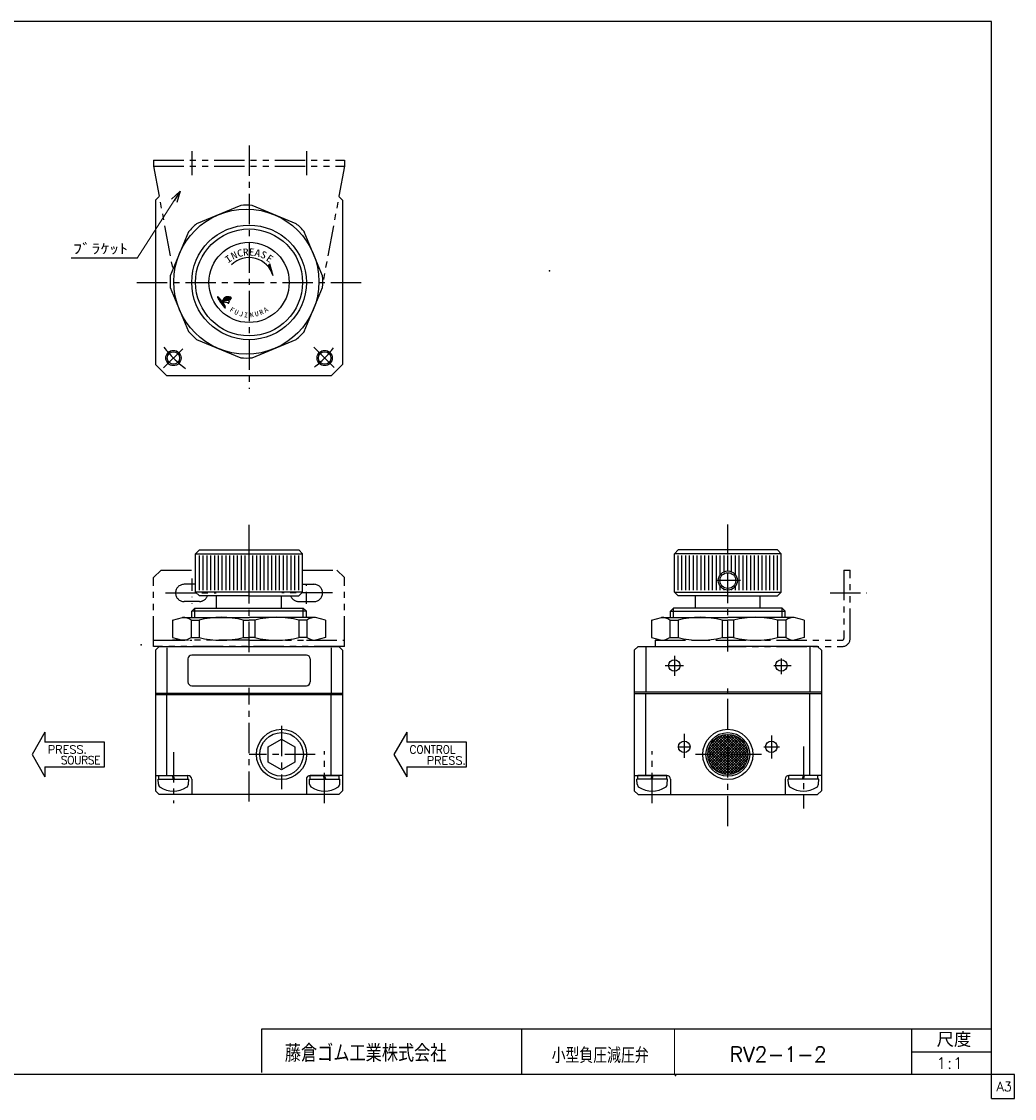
# Model space of a CAD drawing. Header units: millimetres. Extents: x -190 to 204, y -140 to 142.
# Tile 2 of 2: x -56 to 204, y -140 to 142. Entities that reach past the tile are written whole.
import ezdxf
from ezdxf.enums import TextEntityAlignment as Align

# ---------------------------------------------------------------- set-up
doc = ezdxf.new("R2010")
doc.units = ezdxf.units.MM
doc.header["$LTSCALE"] = 0.25
doc.header["$PDSIZE"] = 1
for name, pattern in [('CENTER', [50.8, 31.75, -6.35, 6.35, -6.35]), ('DIVIDE', [31.75, 12.7, -6.35, 0, -6.35, 0, -6.35]), ('PHANTOM', [63.5, 31.75, -6.35, 6.35, -6.35, 6.35, -6.35])]:
    doc.linetypes.add(name, pattern=pattern)
doc.layers.add('Layer0014', color=7, linetype='Continuous')
doc.layers.add('ZUWAKU', color=7, linetype='Continuous')
doc.styles.add('FdaStyle0', font='txt.shx', dxfattribs={"width": 0.8, "bigfont": 'bigfont'})
doc.styles.add('FdaStyle1', font='ＭＳ ゴシック', dxfattribs={"width": 0.616})

# ---------------------------------------------------------------- blocks, each defined once
blk = doc.blocks.new('_OPEN30')
at = {"color": 0, "linetype": 'ByBlock', "lineweight": -2}
for p, q in [((-1, 0.267949), (0, 0)), ((0, 0), (-1, -0.267949)), ((0, 0), (-1, 0))]:
    blk.add_line(p, q, dxfattribs=at)
blk = doc.blocks.new('DC_GROUP_RV2-1-2_1')
at = {"color": 4, "linetype": 'Continuous', "lineweight": 25}
for p, q in [((-19.96, -55.92), (-12.36, -55.92)), ((-19.96, -56.92), (-19.96, -55.92)), ((-16.16, -56.92), (-16.43, -55.92)), ((-15.9, -56.92), (-16.16, -55.92)), ((-12.36, -56.92), (-12.36, -55.92)), ((-20.16, -56.92), (-12.16, -56.92)), ((-20.09, -58.22), (-20.16, -56.92)), ((-19.96, -56.92), (-12.36, -56.92)), ((-12.23, -58.22), (-12.16, -56.92))]:
    blk.add_line(p, q, dxfattribs=at)
for centre, radius, start, end in [((-19.1, -58.17), 1, 183, 237.7734), ((-16.16, -53.52), 6.5, 237.7734, 302.2266), ((-13.23, -58.17), 1, 302.2266, 357)]:
    blk.add_arc(centre, radius, start, end, dxfattribs=at)
blk = doc.blocks.new('DC_GROUP_RV2-1-2_2')
at = {"color": 4, "linetype": 'Continuous', "lineweight": 25}
for p, q in [((19.63, -55.92), (27.23, -55.92)), ((19.63, -56.92), (19.63, -55.92)), ((23.43, -56.92), (23.17, -55.92)), ((23.7, -56.92), (23.43, -55.92)), ((27.23, -56.92), (27.23, -55.92)), ((19.43, -56.92), (27.43, -56.92)), ((19.5, -58.22), (19.43, -56.92)), ((19.63, -56.92), (27.23, -56.92)), ((27.37, -58.22), (27.43, -56.92))]:
    blk.add_line(p, q, dxfattribs=at)
for centre, radius, start, end in [((20.5, -58.17), 1, 183, 237.7734), ((23.43, -53.52), 6.5, 237.7734, 302.2266), ((26.37, -58.17), 1, 302.2266, 357)]:
    blk.add_arc(centre, radius, start, end, dxfattribs=at)
blk = doc.blocks.new('DC_GROUP_RV2-1-2_3')
at = {"color": 4, "linetype": 'Continuous', "lineweight": 25}
for radius in [2, 1.62]:
    blk.add_circle((-16.16, 53.39), radius, dxfattribs=at)
blk = doc.blocks.new('DC_GROUP_RV2-1-2_4')
at = {"color": 4, "linetype": 'Continuous', "lineweight": 25}
for radius in [2, 1.62]:
    blk.add_circle((23.43, 53.39), radius, dxfattribs=at)
blk = doc.blocks.new('DC_GROUP_RV2-1-2_8')
at = {"color": 4, "linetype": 'Continuous', "lineweight": 25}
for p, q in [((152.57, -55.92), (144.97, -55.92)), ((144.97, -56.92), (144.97, -55.92)), ((148.5, -56.92), (148.77, -55.92)), ((148.77, -56.92), (149.04, -55.92)), ((152.57, -56.92), (152.57, -55.92)), ((152.77, -56.92), (144.77, -56.92)), ((144.84, -58.22), (144.77, -56.92)), ((152.57, -56.92), (144.97, -56.92)), ((152.7, -58.22), (152.77, -56.92))]:
    blk.add_line(p, q, dxfattribs=at)
for centre, radius, start, end in [((145.84, -58.17), 1, 183, 237.7734), ((148.77, -53.52), 6.5, 237.7734, 302.2266), ((151.7, -58.17), 1, 302.2266, 357)]:
    blk.add_arc(centre, radius, start, end, dxfattribs=at)
blk = doc.blocks.new('DC_GROUP_RV2-1-2_9')
at = {"color": 4, "linetype": 'Continuous', "lineweight": 25}
for p, q in [((112.97, -55.92), (105.37, -55.92)), ((105.37, -56.92), (105.37, -55.92)), ((108.9, -56.92), (109.17, -55.92)), ((109.17, -56.92), (109.44, -55.92)), ((112.97, -56.92), (112.97, -55.92)), ((113.17, -56.92), (105.17, -56.92)), ((105.24, -58.22), (105.17, -56.92)), ((112.97, -56.92), (105.37, -56.92)), ((113.1, -58.22), (113.17, -56.92))]:
    blk.add_line(p, q, dxfattribs=at)
for centre, radius, start, end in [((106.24, -58.17), 1, 183, 237.7734), ((109.17, -53.52), 6.5, 237.7734, 302.2266), ((112.1, -58.17), 1, 302.2266, 357)]:
    blk.add_arc(centre, radius, start, end, dxfattribs=at)
blk = doc.blocks.new('DC_GROUP_RV2-1-2_10')
at = {"color": 4, "linetype": 'Continuous', "lineweight": 25}
for p, q in [((123.73, -50.71), (129.26, -45.18)), ((123.74, -49.99), (128.55, -45.19)), ((123.8, -51.34), (129.9, -45.25)), ((123.88, -49.15), (127.7, -45.32)), ((123.94, -51.91), (130.47, -45.39)), ((124.12, -52.44), (130.99, -45.57)), ((124.3, -48.01), (126.57, -45.75)), ((124.35, -52.92), (131.47, -45.8)), ((124.35, -47.92), (131.47, -55.04)), ((124.62, -53.36), (131.91, -46.07)), ((124.62, -47.48), (131.91, -54.77)), ((124.92, -53.76), (132.31, -46.37)), ((124.92, -47.08), (132.31, -54.47)), ((125.26, -54.13), (132.68, -46.71)), ((125.26, -46.71), (132.68, -54.13)), ((125.63, -46.37), (133.02, -53.76)), ((125.63, -54.47), (133.02, -47.08)), ((126.03, -46.07), (133.32, -53.36)), ((126.03, -54.77), (133.32, -47.48)), ((126.47, -45.8), (133.59, -52.92)), ((126.47, -55.04), (133.59, -47.92)), ((126.95, -45.57), (133.82, -52.44)), ((127.47, -45.39), (134, -51.91)), ((128.05, -45.25), (134.14, -51.34)), ((128.68, -45.18), (134.21, -50.71)), ((129.4, -45.19), (134.2, -49.99)), ((130.24, -45.32), (134.07, -49.15)), ((131.37, -45.75), (133.64, -48.01)), ((123.73, -50.13), (129.26, -55.66)), ((123.8, -49.49), (129.9, -55.59)), ((123.94, -48.92), (130.47, -55.45)), ((124.12, -48.4), (130.99, -55.26)), ((126.95, -55.26), (133.82, -48.4)), ((127.47, -55.45), (134, -48.92)), ((128.05, -55.59), (134.14, -49.49)), ((128.68, -55.66), (134.21, -50.13)), ((123.74, -50.84), (128.55, -55.65)), ((123.88, -51.69), (127.7, -55.51)), ((124.3, -52.82), (126.57, -55.09)), ((129.4, -55.65), (134.2, -50.84)), ((130.24, -55.51), (134.07, -51.69)), ((131.37, -55.09), (133.64, -52.82))]:
    blk.add_line(p, q, dxfattribs=at)
blk = doc.blocks.new('DC_GROUP_RV2-1-2_12')
at = {"color": 4, "linetype": 'Continuous', "lineweight": 25}
for radius in [2.5, 2.06]:
    blk.add_circle((128.97, -4.88), radius, dxfattribs=at)
blk = doc.blocks.new('DC_GROUP_RV2-1-2_14')
at = {"color": 4, "linetype": 'Continuous', "lineweight": 25}
blk.add_line((-1.41, 69.34), (-1.5, 69.36), dxfattribs=at)
for centre, radius, start, end in [((-1.17, 67.64), 2.25, 154.1596, 156.5211), ((1, 66.5), 4.7, 151.9983, 153.0993), ((-0.41, 67.33), 3.06, 151.7036, 153.3939), ((-1.93, 68.11), 1.35, 146.3137, 150.2603), ((0.67, 66.47), 4.43, 145.7977, 147.2876), ((-2.64, 68.72), 0.428, 137.9478, 145.4483), ((1.46, 65.35), 5.74, 139.6104, 140.4429), ((-2.25, 68.5), 0.863, 133.8815, 139.3431), ((-2.45, 68.71), 0.579, 126.6419, 133.6018), ((-9.18, 78.03), 10.92, 305.802, 306.198), ((-2.06, 68.36), 1.09, 123.5906, 128.4094), ((-2.27, 68.63), 0.747, 113.6113, 121.5603), ((-2.03, 68.14), 1.29, 109.8131, 114.4884), ((-2.06, 68.17), 1.26, 105.6944, 109.3068), ((-2.26, 68.92), 0.485, 101.7235, 106.5255), ((-2.02, 67.89), 1.54, 99.1241, 102.6775), ((-2.06, 68.06), 1.36, 93.8559, 98.561), ((-2.06, 68.08), 1.35, 90.2765, 94.1452), ((-2.07, 67.67), 1.75, 87.3084, 89.7512), ((-2.35, 59.79), 9.64, 87.3301, 87.8618), ((-1.95, 68.26), 1.16, 84.1175, 87.6106), ((-2.37, 64.81), 4.64, 82.4113, 83.3245), ((-2.49, 63.2), 6.25, 82.4618, 83.2741), ((-1.87, 67.95), 1.46, 78.7109, 82.0424), ((-2.76, 63.57), 5.93, 77.6612, 78.5158), ((-2.27, 65.27), 4.16, 76.5305, 78.1041), ((-3.08, 61.93), 7.61, 75.3044, 76.4448), ((-2.44, 64.39), 5.06, 74.0939, 75.2655)]:
    blk.add_arc(centre, radius, start, end, dxfattribs=at)
blk = doc.blocks.new('DC_GROUP_RV2-1-2_15')
at = {"color": 4, "linetype": 'Continuous', "lineweight": 25}
blk.add_line((-3.29, 68.41), (-3.39, 68.22), dxfattribs=at)
for centre, radius, start, end in [((2.08, 65.55), 6.08, 155.7385, 157.3306), ((4.06, 64.57), 8.29, 153.8872, 155.2023), ((17.73, 58.2), 23.37, 153.7299, 154.0739)]:
    blk.add_arc(centre, radius, start, end, dxfattribs=at)
blk = doc.blocks.new('DC_GROUP_RV2-1-2_16')
at = {"color": 4, "linetype": 'Continuous', "lineweight": 25}
for centre, radius, start, end in [((3.45, 64.24), 7.73, 150.2166, 151.9818), ((-0.94, 66.78), 2.66, 143.5786, 150.7996), ((-1.37, 67.04), 2.15, 134.1532, 142.386), ((-2.55, 68.28), 0.451, 115.6669, 136.3331), ((-2.15, 67.61), 1.23, 106.453, 118.6432), ((-2.29, 67.87), 0.935, 87.9667, 103.3335), ((-2.24, 67.09), 1.71, 82.9246, 90.3904), ((-2.68, 63.98), 4.86, 78.9614, 82.3102), ((-2.38, 65.32), 3.48, 76.1085, 79.5651), ((-3.65, 60.45), 8.51, 74.2397, 75.6821)]:
    blk.add_arc(centre, radius, start, end, dxfattribs=at)
blk = doc.blocks.new('DC_GROUP_RV2-1-2_17')
at = {"color": 4, "linetype": 'Continuous', "lineweight": 25}
for centre, radius, start, end in [((-1.32, 68.7), 0.0529, 252.8981, 295.1278), ((-1.58, 69.08), 0.514, 303.2931, 308.7069), ((-1.27, 68.71), 0.0276, 285.4206, 1.2643), ((-31.9, 82.34), 33.56, 336.0229, 336.3317), ((22.57, 58.22), 26.01, 155.4396, 155.8221), ((6.77, 65.56), 8.6, 155.419, 156.1641), ((-1.11, 69.12), 0.143, 52.5201, 66.2857), ((-1.68, 69.46), 0.712, 332.7063, 339.2217), ((-1.04, 69.22), 0.0258, 332.3209, 49.311)]:
    blk.add_arc(centre, radius, start, end, dxfattribs=at)
blk = doc.blocks.new('DC_GROUP_RV2-1-2_18')
at = {"color": 4, "linetype": 'Continuous', "lineweight": 25}
for centre, radius, start, end in [((-2.38, 67.44), 1.06, 101.4115, 111.7469), ((-2.42, 67.22), 1.26, 88.7756, 97.5488), ((-2.33, 66.94), 1.55, 84.5826, 92.4321), ((-2.5, 66.28), 2.22, 75.5586, 81.7984), ((-7.34, 44.94), 24.11, 76.5307, 77.0586), ((-5.95, 51.32), 17.58, 75.2581, 76.0873)]:
    blk.add_arc(centre, radius, start, end, dxfattribs=at)
blk = doc.blocks.new('DC_GROUP_RV2-1-2_19')
at = {"color": 4, "linetype": 'Continuous', "lineweight": 25}
for centre, radius, start, end in [((1.49, 64.77), 5.74, 146.4952, 148.654), ((-1.86, 66.97), 1.73, 140.1478, 146.2166), ((-1.91, 67.02), 1.66, 133.9103, 140.1366), ((-2.29, 67.42), 1.11, 124.9045, 134.3384), ((-2.07, 67.04), 1.55, 116.7491, 123.3108)]:
    blk.add_arc(centre, radius, start, end, dxfattribs=at)
blk = doc.blocks.new('DC_GROUP_RV2-1-2_20')
at = {"color": 4, "linetype": 'Continuous', "lineweight": 25}
for centre, radius, start, end in [((-2.62, 67.17), 0.882, 125.0997, 135.311), ((-2.8, 67.38), 0.609, 106.7194, 123.1077), ((-2.72, 67.11), 0.889, 95.0209, 106.77), ((-2.73, 67.21), 0.792, 83.4318, 94.9938), ((-2.81, 66.39), 1.62, 77.2777, 83.6899), ((-3.55, 63.28), 4.81, 74.4539, 76.9118), ((-4.32, 60.05), 8.13, 73.7332, 75.3101), ((-18.18, 16.34), 53.99, 72.4107, 72.6038), ((-1.17, 70.2), 2.5, 253.7235, 257.0779)]:
    blk.add_arc(centre, radius, start, end, dxfattribs=at)
blk = doc.blocks.new('DC_GROUP_RV2-1-2_21')
at = {"color": 4, "linetype": 'Continuous', "lineweight": 25}
for centre, radius, start, end in [((-1.73, 67.84), 0.073, 272.1073, 297.0668), ((-1.76, 67.86), 0.109, 305.6302, 324.6945)]:
    blk.add_arc(centre, radius, start, end, dxfattribs=at)
blk = doc.blocks.new('DC_GROUP_RV2-1-2_22')
at = {"color": 4, "linetype": 'Continuous', "lineweight": 25}
for centre, radius, start, end in [((-1.49, 68.28), 0.0381, 38.3896, 74.0601), ((-1.51, 68.29), 0.0481, 350.6874, 21.1754)]:
    blk.add_arc(centre, radius, start, end, dxfattribs=at)
blk = doc.blocks.new('DC_GROUP_RV2-1-2_23')
at = {"color": 4, "linetype": 'Continuous', "lineweight": 25}
for centre, radius, start, end in [((-24.12, 53.13), 25.61, 33.693, 34.9555), ((-18.72, 56.91), 19.02, 31.6958, 33.2354)]:
    blk.add_arc(centre, radius, start, end, dxfattribs=at)
blk = doc.blocks.new('DC_GROUP_RV2-1-2_24')
at = {"color": 4, "linetype": 'Continuous', "lineweight": 25}
for centre, radius, start, end in [((-20.04, 55.55), 20.82, 34.3135, 35.9326), ((-14.4, 59.58), 13.89, 31.5928, 33.7135)]:
    blk.add_arc(centre, radius, start, end, dxfattribs=at)
blk = doc.blocks.new('DC_GROUP_RV2-1-2_25')
at = {"color": 4, "linetype": 'Continuous', "lineweight": 25}
for centre, radius, start, end in [((-2.6, 66.92), 0.0743, 291.388, 320.612), ((-2.59, 66.9), 0.056, 336.9074, 12.2453)]:
    blk.add_arc(centre, radius, start, end, dxfattribs=at)
blk = doc.blocks.new('DC_GROUP_RV2-1-2_26')
at = {"color": 4, "linetype": 'Continuous', "lineweight": 25}
for centre, radius, start, end in [((-2.6, 66.45), 0.0169, 260.8193, 351.1807), ((-2.88, 66.49), 0.303, 352.0672, 4.6376)]:
    blk.add_arc(centre, radius, start, end, dxfattribs=at)
blk = doc.blocks.new('DC_GROUP_RV2-1-2_27')
at = {"color": 4, "linetype": 'Continuous', "lineweight": 25}
for centre, radius, start, end in [((-3.46, 68.89), 0.67, 192.2371, 200.6896), ((-2.67, 69.21), 1.52, 201.5019, 208.2552), ((1.51, 71.43), 6.26, 208.0826, 210.419), ((0.15, 70.59), 4.66, 210.0026, 213.4797), ((12.98, 79.03), 20.01, 213.3592, 214.7519), ((4.33, 72.99), 9.46, 214.6023, 216.9552), ((8.34, 76.14), 14.56, 217.3477, 218.6891), ((7.2, 75.03), 12.98, 218.0128, 219.9295), ((-1.17, 68.04), 2.07, 220.2779, 227.3133)]:
    blk.add_arc(centre, radius, start, end, dxfattribs=at)
blk = doc.blocks.new('DC_GROUP_RV2-1-2_28')
at = {"color": 4, "linetype": 'Continuous', "lineweight": 25}
for centre, radius, start, end in [((-5.25, 67.17), 1.99, 46.4098, 53.1264), ((-5.99, 66.48), 3.01, 39.4447, 45.1725), ((-10.33, 62.89), 8.63, 37.5621, 39.5655)]:
    blk.add_arc(centre, radius, start, end, dxfattribs=at)
blk = doc.blocks.new('DC_GROUP_RV2-1-2_29')
at = {"color": 4, "linetype": 'Continuous', "lineweight": 25}
for centre, radius, start, end in [((-4.07, 68.75), 0.0485, 137.1831, 190.911), ((-4.11, 68.7), 0.0872, 48.1818, 84.101)]:
    blk.add_arc(centre, radius, start, end, dxfattribs=at)
blk = doc.blocks.new('DC_GROUP_RV2-1-2_30')
at = {"color": 4, "linetype": 'Continuous', "lineweight": 25}
for centre, radius, start, end in [((-3.49, 68.2), 0.0442, 283.2865, 322.9887), ((-3.66, 68.3), 0.237, 328.3091, 341.1705)]:
    blk.add_arc(centre, radius, start, end, dxfattribs=at)
blk = doc.blocks.new('DC_GROUP_RV2-1-2_31')
at = {"color": 4, "linetype": 'Continuous', "lineweight": 25}
for centre, radius, start, end in [((-5.53, 68.03), 1.72, 47.4334, 54.4999), ((-7.54, 65.91), 4.64, 42.8097, 46.8039), ((-9.7, 63.92), 7.58, 40.4704, 42.783), ((-12.77, 61.13), 11.72, 39.1649, 41.0993), ((-12.15, 61.78), 10.84, 36.4519, 38.5629)]:
    blk.add_arc(centre, radius, start, end, dxfattribs=at)
blk = doc.blocks.new('DC_GROUP_RV2-1-2_32')
at = {"color": 4, "linetype": 'Continuous', "lineweight": 25}
for centre, radius, start, end in [((-4.49, 69.33), 0.127, 138.8509, 166.2792), ((-4.54, 69.35), 0.0836, 86.8462, 123.2548)]:
    blk.add_arc(centre, radius, start, end, dxfattribs=at)
blk = doc.blocks.new('DC_GROUP_RV2-1-2_33')
at = {"color": 4, "linetype": 'Continuous', "lineweight": 25}
for centre, radius, start, end in [((-3.33, 69.67), 1.32, 193.3258, 201.5156), ((-2.39, 70.1), 2.34, 202.9342, 210.0439), ((4.7, 74.11), 10.49, 209.6145, 211.8441), ((8.64, 76.49), 15.1, 211.6163, 213.1514), ((26.73, 88.4), 36.76, 213.2841, 213.9605)]:
    blk.add_arc(centre, radius, start, end, dxfattribs=at)
blk = doc.blocks.new('DC_GROUP_RV2-1-2_34')
at = {"color": 4, "linetype": 'Continuous', "lineweight": 25}
for centre, radius, start, end in [((35.25, 96.38), 48.32, 216.1662, 216.4812), ((19.27, 84.59), 28.45, 216.5121, 217.1406), ((63.25, 118.06), 83.72, 217.2285, 217.4483), ((3.63, 72.31), 8.58, 217.0043, 218.598), ((3.18, 72.05), 8.06, 219.1584, 220.9647), ((2.95, 71.77), 7.7, 220.5305, 222.5038), ((-0.38, 68.77), 3.22, 223.039, 226.3838)]:
    blk.add_arc(centre, radius, start, end, dxfattribs=at)
blk = doc.blocks.new('DC_GROUP_RV2-1-2_35')
at = {"color": 4, "linetype": 'Continuous', "lineweight": 25}
for p, q in [((-3.54, 67.88), (-3.38, 67.86)), ((-3.53, 67.91), (-3.36, 67.89)), ((-3.52, 67.84), (-3.4, 67.82)), ((-3.51, 67.95), (-3.35, 67.92)), ((-3.5, 67.98), (-3.33, 67.95)), ((-3.49, 67.8), (-3.41, 67.79)), ((-3.48, 68.01), (-3.31, 67.99)), ((-3.47, 68.05), (-3.29, 68.02)), ((-3.46, 67.76), (-3.44, 67.76)), ((-3.45, 68.08), (-3.27, 68.05)), ((-3.44, 68.11), (-3.25, 68.08)), ((-3.42, 68.15), (-3.24, 68.12)), ((-3.41, 68.18), (-3.22, 68.15)), ((-3.39, 68.21), (-3.2, 68.18)), ((-3.37, 68.24), (-3.18, 68.21)), ((-3.36, 68.28), (-3.16, 68.25)), ((-3.34, 68.31), (-3.13, 68.28)), ((-3.33, 68.34), (-3.11, 68.31)), ((-3.31, 68.38), (-3.09, 68.34)), ((-3.29, 68.41), (-3.07, 68.37)), ((-3.28, 68.44), (-3.04, 68.4)), ((-3.26, 68.48), (-3.01, 68.44)), ((-3.25, 68.51), (-2.99, 68.47)), ((-3.23, 68.54), (-2.96, 68.5)), ((-3.22, 68.57), (-2.93, 68.53)), ((-3.2, 68.61), (-2.9, 68.56)), ((-3.18, 68.64), (-2.87, 68.59)), ((-3.17, 68.67), (-2.84, 68.62)), ((-3.15, 68.71), (-2.8, 68.65)), ((-3.13, 68.74), (-2.75, 68.68)), ((-3.12, 68.77), (-2.7, 68.7)), ((-3.1, 68.8), (-2.64, 68.73)), ((-3.08, 68.84), (-2.58, 68.76)), ((-3.06, 68.87), (-2.51, 68.78)), ((-3.04, 68.9), (-2.4, 68.8)), ((-3.01, 68.93), (-2.22, 68.81)), ((-2.99, 68.96), (-1.25, 68.69)), ((-2.97, 69), (-1.23, 68.72)), ((-2.94, 69.03), (-1.22, 68.75)), ((-2.92, 69.06), (-1.2, 68.79)), ((-2.89, 69.09), (-1.19, 68.82)), ((-2.86, 69.12), (-1.17, 68.85)), ((-2.83, 69.15), (-1.16, 68.89)), ((-2.79, 69.18), (-1.14, 68.92)), ((-2.75, 69.21), (-1.13, 68.95)), ((-2.71, 69.24), (-1.11, 68.99)), ((-2.67, 69.27), (-1.1, 69.02)), ((-2.62, 69.29), (-1.08, 69.05)), ((-2.56, 69.32), (-1.07, 69.08)), ((-2.5, 69.35), (-1.06, 69.12)), ((-2.43, 69.37), (-1.04, 69.15)), ((-2.35, 69.39), (-1.02, 69.18)), ((-2.25, 69.41), (-1.01, 69.22)), ((-2.1, 69.43), (-1.08, 69.26)), ((-1.76, 69.41), (-1.54, 69.37)), ((-1.5, 68.69), (-1.29, 68.66))]:
    blk.add_line(p, q, dxfattribs=at)
blk = doc.blocks.new('DC_GROUP_RV2-1-2_36')
at = {"color": 4, "linetype": 'Continuous', "lineweight": 25}
for p, q in [((-3.17, 67.78), (-3.1, 67.77)), ((-3.17, 67.74), (-3.08, 67.73)), ((-3.14, 67.7), (-3.05, 67.69)), ((-3.11, 67.66), (-3.02, 67.65)), ((-3.08, 67.62), (-2.99, 67.61)), ((-3.05, 67.58), (-2.97, 67.57)), ((-3.03, 67.54), (-2.94, 67.53)), ((-3, 67.5), (-2.91, 67.49)), ((-2.97, 67.46), (-2.88, 67.45)), ((-2.94, 67.42), (-2.86, 67.41)), ((-2.92, 67.38), (-2.83, 67.37)), ((-2.89, 67.34), (-2.81, 67.33)), ((-2.86, 67.3), (-2.78, 67.29)), ((-2.83, 67.27), (-2.75, 67.25)), ((-2.81, 67.23), (-2.73, 67.21)), ((-2.78, 67.19), (-2.7, 67.17)), ((-2.76, 67.15), (-2.68, 67.13)), ((-2.73, 67.11), (-2.65, 67.09)), ((-2.7, 67.07), (-2.63, 67.06)), ((-2.68, 67.03), (-2.6, 67.02)), ((-2.65, 66.99), (-2.58, 66.98)), ((-2.63, 66.95), (-2.55, 66.94)), ((-2.61, 66.91), (-2.53, 66.9)), ((-2.58, 66.87), (-2.55, 66.87))]:
    blk.add_line(p, q, dxfattribs=at)
blk = doc.blocks.new('DC_GROUP_RV2-1-2_37')
at = {"color": 4, "linetype": 'Continuous', "lineweight": 25}
for p, q in [((-4.6, 69.38), (-4.43, 69.35)), ((-4.6, 69.35), (-4.38, 69.31)), ((-4.59, 69.31), (-4.34, 69.27)), ((-4.58, 69.41), (-4.49, 69.4)), ((-4.58, 69.27), (-4.29, 69.23)), ((-4.57, 69.23), (-4.25, 69.18)), ((-4.56, 69.2), (-4.21, 69.14)), ((-4.54, 69.16), (-4.17, 69.1)), ((-4.52, 69.12), (-4.13, 69.06)), ((-4.51, 69.08), (-4.09, 69.02)), ((-4.49, 69.04), (-4.05, 68.98)), ((-4.47, 69.01), (-4.02, 68.93)), ((-4.45, 68.97), (-3.98, 68.89)), ((-4.43, 68.93), (-3.95, 68.85)), ((-4.4, 68.89), (-3.91, 68.81)), ((-4.38, 68.85), (-3.88, 68.77)), ((-4.36, 68.81), (-4.11, 68.77)), ((-4.34, 68.77), (-4.11, 68.74)), ((-4.31, 68.73), (-4.1, 68.7)), ((-4.29, 68.69), (-4.09, 68.66)), ((-4.26, 68.65), (-4.08, 68.62)), ((-4.24, 68.61), (-4.06, 68.59)), ((-4.22, 68.58), (-4.04, 68.55)), ((-4.19, 68.54), (-4.02, 68.51)), ((-4.17, 68.5), (-4, 68.47)), ((-4.14, 68.46), (-3.98, 68.43)), ((-4.12, 68.42), (-3.96, 68.39)), ((-4.09, 68.38), (-3.94, 68.35)), ((-4.07, 68.34), (-3.92, 68.32)), ((-4.05, 68.76), (-3.84, 68.73)), ((-4.04, 68.3), (-3.89, 68.28)), ((-4.02, 68.26), (-3.87, 68.24)), ((-3.99, 68.72), (-3.81, 68.69)), ((-3.99, 68.22), (-3.85, 68.2)), ((-3.97, 68.18), (-3.82, 68.16)), ((-3.94, 68.67), (-3.77, 68.65)), ((-3.94, 68.14), (-3.8, 68.12)), ((-3.91, 68.1), (-3.77, 68.08)), ((-3.89, 68.63), (-3.74, 68.61)), ((-3.89, 68.06), (-3.75, 68.04)), ((-3.86, 68.02), (-3.72, 68)), ((-3.85, 68.59), (-3.7, 68.57)), ((-3.83, 67.98), (-3.7, 67.96)), ((-3.81, 68.55), (-3.67, 68.52)), ((-3.81, 67.94), (-3.67, 67.92)), ((-3.78, 67.9), (-3.64, 67.88)), ((-3.77, 68.51), (-3.64, 68.48)), ((-3.75, 67.86), (-3.62, 67.84)), ((-3.73, 68.46), (-3.61, 68.44)), ((-3.72, 67.82), (-3.59, 67.8)), ((-3.7, 68.42), (-3.58, 68.4)), ((-3.7, 67.78), (-3.56, 67.76)), ((-3.67, 68.38), (-3.54, 68.36)), ((-3.67, 67.74), (-3.54, 67.72)), ((-3.64, 67.7), (-3.51, 67.68)), ((-3.63, 68.34), (-3.51, 68.32)), ((-3.6, 68.3), (-3.48, 68.28)), ((-3.57, 68.26), (-3.45, 68.24)), ((-3.53, 68.22), (-3.44, 68.2)), ((-3.5, 68.18), (-3.46, 68.17)), ((-3.61, 67.66), (-3.48, 67.64)), ((-3.58, 67.62), (-3.45, 67.6)), ((-3.55, 67.58), (-3.43, 67.56)), ((-3.52, 67.54), (-3.4, 67.52)), ((-3.49, 67.5), (-3.37, 67.48)), ((-3.46, 67.46), (-3.34, 67.44)), ((-3.43, 67.42), (-3.31, 67.4)), ((-3.4, 67.38), (-3.28, 67.36)), ((-3.36, 67.34), (-3.25, 67.32)), ((-3.33, 67.3), (-3.22, 67.28)), ((-3.3, 67.26), (-3.19, 67.24)), ((-3.27, 67.22), (-3.16, 67.2)), ((-3.24, 67.18), (-3.13, 67.16)), ((-3.21, 67.14), (-3.1, 67.12)), ((-3.18, 67.1), (-3.06, 67.08)), ((-3.15, 67.06), (-3.03, 67.04)), ((-3.12, 67.02), (-3, 67)), ((-3.09, 66.98), (-2.97, 66.96)), ((-3.05, 66.94), (-2.94, 66.92)), ((-3.02, 66.9), (-2.9, 66.88)), ((-2.99, 66.86), (-2.87, 66.84)), ((-2.95, 66.82), (-2.84, 66.8)), ((-2.92, 66.77), (-2.8, 66.76)), ((-2.88, 66.73), (-2.77, 66.72)), ((-2.84, 66.69), (-2.73, 66.68)), ((-2.81, 66.65), (-2.7, 66.63)), ((-2.77, 66.61), (-2.66, 66.59)), ((-2.73, 66.57), (-2.62, 66.55)), ((-2.69, 66.53), (-2.58, 66.51)), ((-2.65, 66.49), (-2.58, 66.47)), ((-2.61, 66.44), (-2.59, 66.44))]:
    blk.add_line(p, q, dxfattribs=at)
blk = doc.blocks.new('DC_GROUP_RV2-1-2_13')
at = {"color": 4, "linetype": 'Continuous', "lineweight": 25}
for p, q in [((-3.53, 67.89), (-3.54, 67.88)), ((-3.54, 67.88), (-3.46, 67.76)), ((-3.46, 67.76), (-3.42, 67.79)), ((-3.41, 67.75), (-3.43, 67.72)), ((-3.43, 67.72), (-3.37, 67.64)), ((-3.37, 67.87), (-3.42, 67.79)), ((-3.25, 67.79), (-3.35, 67.67)), ((-3.13, 67.81), (-3.19, 67.77)), ((-1.67, 67.8), (-1.46, 68.28)), ((-3.37, 67.64), (-3.35, 67.67))]:
    blk.add_line(p, q, dxfattribs=at)
at = {"linetype": 'Continuous'}
for name in ['DC_GROUP_RV2-1-2_32', 'DC_GROUP_RV2-1-2_33', 'DC_GROUP_RV2-1-2_37', 'DC_GROUP_RV2-1-2_31', 'DC_GROUP_RV2-1-2_29', 'DC_GROUP_RV2-1-2_27', 'DC_GROUP_RV2-1-2_28', 'DC_GROUP_RV2-1-2_34', 'DC_GROUP_RV2-1-2_35', 'DC_GROUP_RV2-1-2_15', 'DC_GROUP_RV2-1-2_30', 'DC_GROUP_RV2-1-2_19', 'DC_GROUP_RV2-1-2_16', 'DC_GROUP_RV2-1-2_20', 'DC_GROUP_RV2-1-2_14', 'DC_GROUP_RV2-1-2_24', 'DC_GROUP_RV2-1-2_36', 'DC_GROUP_RV2-1-2_23', 'DC_GROUP_RV2-1-2_18', 'DC_GROUP_RV2-1-2_21', 'DC_GROUP_RV2-1-2_22', 'DC_GROUP_RV2-1-2_17', 'DC_GROUP_RV2-1-2_26', 'DC_GROUP_RV2-1-2_25']:
    blk.add_blockref(name, (0, 0), dxfattribs=at)
blk = doc.blocks.new('DC_GROUP_RV2-1-2_38')
at = {"color": 4, "linetype": 'Continuous', "lineweight": 25}
for p, q in [((1.45, 93.33), (-10.09, 88.55)), ((15.99, 88.55), (4.45, 93.33)), ((-12.22, 86.43), (-17, 74.89)), ((22.89, 74.89), (18.11, 86.43)), ((-17, 71.88), (-12.22, 60.35)), ((18.11, 60.35), (22.89, 71.88)), ((-10.09, 58.22), (1.45, 53.44)), ((4.45, 53.44), (15.99, 58.22))]:
    blk.add_line(p, q, dxfattribs=at)
blk.add_circle((2.95, 73.39), 19, dxfattribs=at)
for start, end in [(85.6949, 94.3051), (130.6949, 139.3051), (40.6949, 49.3051), (175.6949, 184.3051), (355.6949, 4.3051), (220.6949, 229.3051), (310.6949, 319.3051), (265.6949, 274.3051)]:
    blk.add_arc((2.95, 73.39), 20, start, end, dxfattribs=at)
blk = doc.blocks.new('DC_GROUP_RV2-1-2_39')
at = {"color": 4, "linetype": 'Continuous', "lineweight": 25}
for p, q in [((-16.36, -15.22), (-13.74, -14.52)), ((-16.36, -15.22), (-16.36, -19.82)), ((-13.74, -14.52), (3.64, -14.52)), ((-11.53, -15.22), (-11.53, -19.82)), ((-11.53, -15.22), (-9.4, -15.22)), ((-9.4, -15.22), (-9.4, -19.82)), ((2.13, -15.22), (2.13, -19.82)), ((2.13, -15.22), (3.64, -15.22)), ((21.01, -14.52), (3.64, -14.52)), ((5.14, -15.22), (3.64, -15.22)), ((5.14, -15.22), (5.14, -19.82)), ((16.68, -15.22), (16.68, -19.82)), ((18.8, -15.22), (16.68, -15.22)), ((18.8, -15.22), (18.8, -19.82)), ((23.64, -15.22), (21.01, -14.52)), ((23.64, -15.22), (23.64, -19.82)), ((-16.36, -19.82), (-13.74, -20.52)), ((-11.53, -19.82), (-9.4, -19.82)), ((2.13, -19.82), (3.64, -19.82)), ((5.14, -19.82), (3.64, -19.82)), ((18.8, -19.82), (16.68, -19.82)), ((23.64, -19.82), (21.01, -20.52))]:
    blk.add_line(p, q, dxfattribs=at)
at = {"color": 4, "linetype": 'PHANTOM', "lineweight": 25}
for q in [(-16.36, -20.52), (23.64, -20.52)]:
    blk.add_line((3.64, -20.52), q, dxfattribs=at)
at = {"color": 4, "linetype": 'Continuous', "lineweight": 25}
for centre, radius, start, end in [((-13.95, -19), 4.49, 57.408, 87.408), ((-3.64, -38.15), 23.64, 75.8743, 104.1257), ((10.91, -38.15), 23.64, 75.8743, 104.1257), ((21.22, -19), 4.49, 92.592, 122.592), ((-13.95, -16.03), 4.49, 272.592, 302.592), ((-3.64, 3.11), 23.64, 255.8743, 284.1257), ((10.91, 3.11), 23.64, 255.8743, 284.1257), ((21.22, -16.03), 4.49, 237.408, 267.408)]:
    blk.add_arc(centre, radius, start, end, dxfattribs=at)
blk = doc.blocks.new('DC_GROUP_RV2-1-2_41')
at = {"color": 4, "linetype": 'Continuous', "lineweight": 25}
for p, q in [((108.97, -15.22), (111.59, -14.52)), ((108.97, -15.22), (108.97, -19.82)), ((111.59, -14.52), (128.97, -14.52)), ((113.81, -15.22), (113.81, -19.82)), ((113.81, -15.22), (115.93, -15.22)), ((115.93, -15.22), (115.93, -19.82)), ((127.47, -15.22), (127.47, -19.82)), ((127.47, -15.22), (128.97, -15.22)), ((146.35, -14.52), (128.97, -14.52)), ((130.47, -15.22), (128.97, -15.22)), ((130.47, -15.22), (130.47, -19.82)), ((142.01, -15.22), (142.01, -19.82)), ((144.13, -15.22), (142.01, -15.22)), ((144.13, -15.22), (144.13, -19.82)), ((148.97, -15.22), (146.35, -14.52)), ((148.97, -15.22), (148.97, -19.82)), ((108.97, -19.82), (111.59, -20.52)), ((113.81, -19.82), (115.93, -19.82)), ((127.47, -19.82), (128.97, -19.82)), ((130.47, -19.82), (128.97, -19.82)), ((144.13, -19.82), (142.01, -19.82)), ((148.97, -19.82), (146.35, -20.52))]:
    blk.add_line(p, q, dxfattribs=at)
for centre, radius, start, end in [((111.39, -19), 4.49, 57.408, 87.408), ((121.7, -38.15), 23.64, 75.8743, 104.1257), ((136.24, -38.15), 23.64, 75.8743, 104.1257), ((146.55, -19), 4.49, 92.592, 122.592), ((111.39, -16.03), 4.49, 272.592, 302.592), ((121.7, 3.11), 23.64, 255.8743, 284.1257), ((136.24, 3.11), 23.64, 255.8743, 284.1257), ((146.55, -16.03), 4.49, 237.408, 267.408)]:
    blk.add_arc(centre, radius, start, end, dxfattribs=at)

msp = doc.modelspace()

# ---------------------------------------------------------------- linework, layer by layer
at = {"color": 4, "linetype": 'CENTER', "lineweight": 25}
for p, q in [((-11.36, 107.55), (-11.36, 101.29)), ((3.64, 109.07), (3.64, 45.29)), ((18.64, 107.55), (18.64, 101.29)), ((-25.71, 73.19), (34.05, 73.19)), ((-13.73, 55.82), (-18.75, 50.81)), ((20.58, 56.24), (25.89, 50.94)), ((3.64, -23.62), (3.64, 9.81)), ((128.97, -23.47), (128.97, 9.81)), ((132.32, -4.88), (125.97, -4.88)), ((114.97, -24.61), (114.97, -29.85)), ((142.97, -25.27), (142.97, -29.42)), ((112.58, -27.12), (117.38, -27.12)), ((140.97, -27.12), (145.56, -27.12)), ((3.64, -62.78), (3.64, -32.99)), ((128.97, -69.19), (128.97, -33.14)), ((12.14, -42.96), (12.14, -59.47)), ((117.57, -45.05), (117.57, -51.27)), ((140.37, -45.47), (140.37, -51.47)), ((-16.16, -49.8), (-16.16, -63.16)), ((20.92, -50.42), (3.64, -50.42)), ((23.43, -63.16), (23.43, -49.59)), ((109.17, -63.16), (109.17, -49.59)), ((116.02, -48.42), (119.12, -48.42)), ((137.76, -50.42), (120.47, -50.42)), ((138.38, -48.42), (142.52, -48.42)), ((148.77, -48.37), (148.77, -64.58))]:
    msp.add_line(p, q, dxfattribs=at)
at = {"color": 4, "linetype": 'Continuous', "lineweight": 13}
for p, q in [((-25.64, 79.52), (-14.35, 97.1)), ((115, -122.25), (115, -134.25))]:
    msp.add_line(p, q, dxfattribs=at)
at = {"color": 4, "linetype": 'Continuous', "lineweight": 25}
for p, q in [((-20.86, 94.69), (-19.89, 95.67)), ((-20.86, 94.69), (-20.86, 51.69)), ((27.16, 95.67), (28.14, 94.69)), ((27.64, 95.19), (28.14, 94.69)), ((28.14, 94.69), (28.14, 51.69)), ((-25.64, 79.52), (-42.9, 79.52)), ((9.07, 78.01), (8.52, 77.55)), ((9.07, 78.01), (8.56, 77.5)), ((9.12, 77.85), (8.65, 77.38)), ((9.16, 77.68), (8.75, 77.27)), ((9.21, 77.52), (8.83, 77.15)), ((9.25, 77.36), (8.92, 77.03)), ((9.29, 77.19), (9, 76.9)), ((9.91, 74.87), (9.07, 78.01)), ((9.34, 77.03), (9.08, 76.78)), ((9.38, 76.87), (9.16, 76.65)), ((9.42, 76.7), (9.24, 76.52)), ((9.47, 76.54), (9.31, 76.38)), ((9.51, 76.37), (9.38, 76.25)), ((9.56, 76.21), (9.45, 76.11)), ((9.6, 76.05), (9.52, 75.97)), ((9.64, 75.88), (9.58, 75.82)), ((9.69, 75.72), (9.65, 75.68)), ((9.73, 75.56), (9.7, 75.53)), ((9.77, 75.39), (9.76, 75.38)), ((9.82, 75.23), (9.81, 75.22)), ((-20.86, 51.69), (-17.86, 48.69)), ((28.14, 51.69), (25.14, 48.69)), ((25.14, 48.69), (-17.86, 48.69)), ((-10.36, 2.12), (-9.36, 3.12)), ((-9.36, 3.12), (16.64, 3.12)), ((16.64, 3.12), (17.64, 2.12)), ((115.97, 3.12), (114.97, 2.12)), ((141.97, 3.12), (115.97, 3.12)), ((142.97, 2.12), (141.97, 3.12)), ((-10.36, -7.88), (-10.36, 2.12)), ((-10.36, 2.12), (17.64, 2.12)), ((-9.36, -7.44), (-9.36, 1.68)), ((-8.36, -7.44), (-8.36, 1.68)), ((-7.36, -7.44), (-7.36, 1.68)), ((-6.36, -7.44), (-6.36, 1.68)), ((-5.36, -7.44), (-5.36, 1.68)), ((-4.36, -7.44), (-4.36, 1.68)), ((-3.36, -7.44), (-3.36, 1.68)), ((-2.36, -7.44), (-2.36, 1.68)), ((-1.36, -7.44), (-1.36, 1.68)), ((-0.36, -7.44), (-0.36, 1.68)), ((0.64, -7.44), (0.64, 1.68)), ((1.64, -7.44), (1.64, 1.68)), ((2.64, -7.44), (2.64, 1.68)), ((3.64, -7.44), (3.64, 1.68)), ((4.64, -7.44), (4.64, 1.68)), ((5.64, -7.44), (5.64, 1.68)), ((6.64, -7.44), (6.64, 1.68)), ((7.64, -7.44), (7.64, 1.68)), ((8.64, -7.44), (8.64, 1.68)), ((9.64, -7.44), (9.64, 1.68)), ((10.64, -7.44), (10.64, 1.68)), ((11.64, -7.44), (11.64, 1.68)), ((12.64, -7.44), (12.64, 1.68)), ((13.64, -7.44), (13.64, 1.68)), ((14.64, -7.44), (14.64, 1.68)), ((15.64, -7.44), (15.64, 1.68)), ((16.64, -7.44), (16.64, 1.68)), ((17.64, -7.88), (17.64, 2.12)), ((114.97, -7.88), (114.97, 2.12)), ((142.97, 2.12), (114.97, 2.12)), ((115.97, -7.44), (115.97, 1.68)), ((115.97, -7.44), (115.97, 1.68)), ((115.97, -7.44), (115.97, 1.68)), ((116.97, -7.44), (116.97, 1.68)), ((117.97, -7.44), (117.97, 1.68)), ((118.97, -7.44), (118.97, 1.68)), ((119.97, -7.44), (119.97, 1.68)), ((120.97, -7.44), (120.97, 1.68)), ((121.97, -7.44), (121.97, 1.68)), ((122.97, -7.44), (122.97, 1.68)), ((123.97, -7.44), (123.97, 1.68)), ((124.97, -7.44), (124.97, 1.68)), ((125.97, -7.44), (125.97, 1.68)), ((126.97, -3.38), (126.97, 1.68)), ((127.97, -2.59), (127.97, 1.68)), ((128.97, -2.38), (128.97, 1.68)), ((129.97, -2.59), (129.97, 1.68)), ((130.97, -3.38), (130.97, 1.68)), ((131.97, -7.44), (131.97, 1.68)), ((132.97, -7.44), (132.97, 1.68)), ((133.97, -7.44), (133.97, 1.68)), ((134.97, -7.44), (134.97, 1.68)), ((135.97, -7.44), (135.97, 1.68)), ((136.97, -7.44), (136.97, 1.68)), ((137.97, -7.44), (137.97, 1.68)), ((138.97, -7.44), (138.97, 1.68)), ((139.97, -7.44), (139.97, 1.68)), ((140.97, -7.44), (140.97, 1.68)), ((140.97, -7.44), (140.97, 1.68)), ((140.97, -7.44), (140.97, 1.68)), ((141.97, -7.44), (141.97, 1.68)), ((142.97, -7.88), (142.97, 2.12)), ((-10.36, -7.88), (-9.36, -8.88)), ((17.64, -7.88), (-10.36, -7.88)), ((17.64, -7.88), (16.64, -8.88)), ((114.97, -7.88), (115.97, -8.88)), ((114.97, -7.88), (142.97, -7.88)), ((126.97, -7.44), (126.97, -6.38)), ((127.97, -7.44), (127.97, -7.17)), ((129.97, -7.44), (129.97, -7.17)), ((130.97, -7.44), (130.97, -6.38)), ((142.97, -7.88), (141.97, -8.88)), ((3.64, -8.88), (-9.36, -8.88)), ((-4.86, -12.08), (-4.86, -8.88)), ((3.64, -8.88), (16.64, -8.88)), ((12.14, -12.08), (12.14, -8.88)), ((128.97, -8.88), (115.97, -8.88)), ((120.47, -12.08), (120.47, -8.88)), ((128.97, -8.88), (141.97, -8.88)), ((137.47, -12.08), (137.47, -8.88)), ((-10.55, -12.08), (-11.36, -12.89)), ((-11.36, -14.52), (-11.36, -12.89)), ((18.64, -12.89), (-11.36, -12.89)), ((-10.55, -14.52), (-10.55, -12.08)), ((-10.55, -12.08), (17.82, -12.08)), ((17.82, -14.52), (17.82, -12.08)), ((17.82, -12.08), (18.64, -12.89)), ((18.64, -14.52), (18.64, -12.89)), ((114.78, -12.08), (113.97, -12.89)), ((113.97, -14.52), (113.97, -12.89)), ((113.97, -12.89), (143.97, -12.89)), ((114.78, -14.52), (114.78, -12.08)), ((143.16, -12.08), (114.78, -12.08)), ((143.16, -14.52), (143.16, -12.08)), ((143.16, -12.08), (143.97, -12.89)), ((143.97, -14.52), (143.97, -12.89)), ((-20.86, -23.12), (-19.86, -22.12)), ((-19.86, -22.12), (3.64, -22.12)), ((-19.86, -22.12), (-12.36, -22.12)), ((-19.86, -22.12), (-12.36, -22.12)), ((-18.86, -22.12), (27.14, -22.12)), ((-17.86, -22.52), (-17.86, -34.42)), ((25.14, -22.52), (25.14, -34.42)), ((28.14, -23.12), (27.14, -22.12)), ((104.47, -23.12), (105.47, -22.12)), ((105.47, -22.12), (128.97, -22.12)), ((107.47, -22.12), (107.47, -34.02)), ((152.47, -22.12), (128.97, -22.12)), ((152.47, -22.12), (144.97, -22.12)), ((152.47, -22.12), (144.97, -22.12)), ((150.47, -22.12), (150.47, -34.02)), ((153.47, -23.12), (152.47, -22.12)), ((-20.86, -23.12), (-20.86, -34.82)), ((18.64, -24.42), (-11.36, -24.42)), ((28.14, -23.12), (28.14, -34.42)), ((104.47, -23.12), (104.47, -34.12)), ((153.47, -23.12), (153.47, -34.52)), ((-12.36, -25.42), (-12.36, -31.42)), ((19.64, -25.42), (19.64, -31.42)), ((-11.36, -32.42), (18.64, -32.42)), ((104.47, -33.52), (104.47, -59.92)), ((153.47, -33.52), (153.47, -59.92)), ((-20.86, -34.02), (-20.86, -59.92)), ((3.64, -34.42), (-20.86, -34.42)), ((3.64, -34.42), (-20.86, -34.42)), ((3.64, -34.82), (-20.86, -34.82)), ((3.64, -34.82), (-20.86, -34.82)), ((-17.86, -55.92), (-17.86, -34.82)), ((28.14, -34.42), (3.64, -34.42)), ((28.14, -34.82), (3.64, -34.82)), ((25.14, -55.92), (25.14, -34.82)), ((28.14, -34.02), (28.14, -59.92)), ((28.14, -34.42), (28.14, -34.82)), ((104.47, -34.02), (128.97, -34.02)), ((104.47, -34.02), (128.97, -34.02)), ((104.47, -34.02), (104.47, -34.42)), ((104.47, -34.42), (128.97, -34.42)), ((107.47, -55.92), (107.47, -34.42)), ((128.97, -34.02), (153.47, -34.02)), ((128.97, -34.02), (153.47, -34.02)), ((128.97, -34.42), (153.47, -34.42)), ((128.97, -34.42), (153.47, -34.42)), ((150.47, -55.92), (150.47, -34.42)), ((-49.78, -44.57), (-53.16, -50.42)), ((-49.78, -44.57), (-49.78, -47.17)), ((44.96, -44.57), (41.58, -50.42)), ((44.96, -44.57), (44.96, -47.17)), ((-34.18, -47.17), (-49.78, -47.17)), ((-34.18, -53.67), (-34.18, -47.17)), ((8.67, -48.42), (12.14, -46.42)), ((12.14, -46.42), (15.6, -48.42)), ((60.56, -47.17), (44.96, -47.17)), ((60.56, -53.67), (60.56, -47.17)), ((-53.16, -50.42), (-49.78, -56.27)), ((8.67, -52.42), (8.67, -48.42)), ((15.6, -48.42), (15.6, -52.42)), ((41.58, -50.42), (44.96, -56.27)), ((12.14, -54.42), (8.67, -52.42)), ((15.6, -52.42), (12.14, -54.42)), ((-49.78, -53.67), (-34.18, -53.67)), ((-49.78, -53.67), (-49.78, -56.27)), ((-20.86, -55.92), (-12.36, -55.92)), ((28.14, -55.92), (19.64, -55.92)), ((44.96, -53.67), (44.96, -56.27)), ((44.96, -53.67), (60.56, -53.67)), ((104.47, -55.92), (112.97, -55.92)), ((153.47, -55.92), (144.97, -55.92)), ((-11.36, -56.92), (-11.36, -60.7)), ((18.64, -56.92), (18.64, -60.92)), ((113.97, -56.92), (113.97, -60.92)), ((143.97, -56.92), (143.97, -60.7)), ((-19.86, -60.92), (-20.86, -59.92)), ((27.14, -60.92), (-19.86, -60.92)), ((27.14, -60.92), (28.14, -59.92)), ((105.47, -60.92), (104.47, -59.92)), ((105.47, -60.92), (152.47, -60.92)), ((152.47, -60.92), (153.47, -59.92)), ((7, -133.71), (7, -122.25)), ((7, -122.25), (198, -122.25)), ((75, -122.25), (75, -134.25)), ((177.14, -134.25), (177.14, -122.25)), ((177.14, -128.25), (198, -128.25))]:
    msp.add_line(p, q, dxfattribs=at)
at = {"color": 4, "linetype": 'DIVIDE', "lineweight": 25}
for p, q in [((-11.36, -4.37), (-11.36, -11.35)), ((18.64, -10.99), (18.64, -4.73))]:
    msp.add_line(p, q, dxfattribs=at)
at = {"color": 4, "linetype": 'Continuous', "lineweight": 25}
for centre, radius in [((3.64, 73.19), 15), ((3.64, 73.19), 14), ((3.64, 73.19), 10.5), ((114.97, -27.12), 1.5), ((142.97, -27.12), 1.5), ((12.14, -50.42), 6.58), ((12.14, -50.42), 5.72), ((128.97, -50.42), 6.58), ((128.97, -50.42), 5.72), ((117.57, -48.42), 1.5), ((128.97, -50.42), 5.25), ((140.37, -48.42), 1.5)]:
    msp.add_circle(centre, radius, dxfattribs=at)
for centre, radius, start, end in [((3.64, 73.19), 6.5, 15, 135), ((-11.36, -25.42), 1, 90, 180), ((18.64, -25.42), 1, 0, 90), ((-11.36, -31.42), 1, 180, 270), ((18.64, -31.42), 1, 270, 0), ((-12.36, -56.92), 1, 0, 90), ((19.64, -56.92), 1, 90, 180), ((112.97, -56.92), 1, 360, 90), ((144.97, -56.92), 1, 90, 180)]:
    msp.add_arc(centre, radius, start, end, dxfattribs=at)
at = {"color": 4, "linetype": 'CENTER', "lineweight": 25}
for start, end in [(217.3002, 233.5232), (307.6951, 322.1703)]:
    msp.add_arc((3.64, 73.19), 28, start, end, dxfattribs=at)
at = {"color": 4, "linetype": 'Continuous'}
for p in [(82.33, 76.2), (-24.63, -21.72)]:
    msp.add_point(p, dxfattribs=at)
at = {"color": 5, "linetype": 'Continuous'}
msp.add_point((115.28, -134.51), dxfattribs=at)
at = {"layer": 'Layer0014', "color": 4, "linetype": 'PHANTOM', "lineweight": 25}
for p, q in [((-21.36, 105.19), (28.64, 105.19)), ((-21.36, 105.19), (-21.36, 103.59)), ((28.64, 105.19), (28.64, 103.59)), ((-21.36, 103.59), (28.64, 103.59)), ((-21.36, 103.59), (-16.32, 76.53)), ((28.64, 103.59), (23, 73.38)), ((-21.36, -4.12), (-19.36, -2.12)), ((-19.36, -2.12), (-10.36, -2.12)), ((17.64, -2.12), (26.64, -2.12)), ((26.64, -2.12), (28.64, -4.12)), ((28.64, -4.12), (26.64, -2.12)), ((159.37, -2.12), (159.37, -20.02)), ((159.37, -2.12), (160.97, -2.12)), ((160.97, -20.12), (160.97, -2.12)), ((-21.36, -22.12), (-21.36, -4.12)), ((28.64, -22.12), (28.64, -4.12)), ((-10.36, -5.87), (-13.36, -5.87)), ((17.64, -5.87), (20.64, -5.87)), ((-9.36, -10.37), (-13.36, -10.37)), ((16.64, -10.37), (20.64, -10.37)), ((-21.39, -20.52), (-11.36, -20.52)), ((28.64, -22.12), (-21.36, -22.12)), ((18.64, -20.52), (28.62, -20.52)), ((109.97, -20.52), (158.87, -20.52)), ((109.97, -20.52), (109.97, -22.12)), ((109.97, -22.12), (158.97, -22.12))]:
    msp.add_line(p, q, dxfattribs=at)
at = {"layer": 'Layer0014', "color": 4, "linetype": 'CENTER', "lineweight": 25}
for p, q in [((-18.23, -8.12), (-4.98, -8.12)), ((25.5, -8.12), (12.25, -8.12)), ((155.73, -8.12), (165.34, -8.12))]:
    msp.add_line(p, q, dxfattribs=at)
at = {"layer": 'Layer0014', "color": 4, "linetype": 'PHANTOM', "lineweight": 25}
for centre, radius, start, end in [((-13.36, -8.12), 2.25, 90, 270), ((20.64, -8.12), 2.25, 270, 90), ((-9.36, -8.12), 2.25, 270, 340.3094), ((16.64, -8.12), 2.25, 199.6906, 270), ((158.87, -20.02), 0.5, 270, 0), ((158.97, -20.12), 2, 270, 0)]:
    msp.add_arc(centre, radius, start, end, dxfattribs=at)
at = {"layer": 'ZUWAKU', "color": 5, "linetype": 'Continuous', "lineweight": 25}
for p, q in [((198, 141.5), (-190, 141.5)), ((198, -140.5), (198, 141.5)), ((204, -134.25), (-190, -134.25)), ((204, -140.5), (204, -134.25)), ((198, -140.5), (204, -140.5))]:
    msp.add_line(p, q, dxfattribs=at)

# ---------------------------------------------------------------- block references
at = {"color": 4, "xscale": 3.000002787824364, "yscale": 2.999989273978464, "rotation": 57.2913758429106}
msp.add_blockref('_OPEN30', (-14.35, 97.1), dxfattribs=at)
at = {"linetype": 'Continuous'}
for name in ['DC_GROUP_RV2-1-2_38', 'DC_GROUP_RV2-1-2_13', 'DC_GROUP_RV2-1-2_3', 'DC_GROUP_RV2-1-2_4', 'DC_GROUP_RV2-1-2_12', 'DC_GROUP_RV2-1-2_39', 'DC_GROUP_RV2-1-2_41', 'DC_GROUP_RV2-1-2_10', 'DC_GROUP_RV2-1-2_1', 'DC_GROUP_RV2-1-2_2', 'DC_GROUP_RV2-1-2_9', 'DC_GROUP_RV2-1-2_8']:
    msp.add_blockref(name, (0, 0), dxfattribs=at)

# ---------------------------------------------------------------- texts
at = {"color": 4, "style": 'FdaStyle0'}
for s, height, width, p, p2 in [('ﾌﾞﾗｹｯﾄ', 3, 0.8, (-42.44, 80.42), (-28.04, 80.42)), ('PRESS.', 2.145, 0.8, (-49.06, -50.21), (-38.77, -50.21)), ('CONTROL ', 2.145, 0.8, (45.68, -50.21), (59.41, -50.21)), ('SOURSE', 2.145, 0.8, (-45.58, -52.97), (-35.29, -52.97)), ('PRESS.', 2.145, 0.8, (50.14, -53.06), (60.43, -53.06)), ('尺度', 3.8, 0.749175, (183.62, -127.03), (192.7, -127.03)), ('藤倉ゴム工業株式会社', 4.5, 0.652778, (13.01, -130.91), (55.31, -130.91)), ('小型負圧減圧弁', 4, 0.693989, (82.85, -131.25), (108.25, -131.25)), ('RV2-1-2', 4, 0.819355, (129.44, -130.95), (154.84, -130.95)), ('1:1', 3, 0.8, (183.44, -132.75), (190.64, -132.75))]:
    msp.add_text(s, height=height, dxfattribs=dict(at, width=width)).set_placement(p, p2, align=Align.FIT)
at = {"color": 4, "style": 'FdaStyle1', "width": 1.230769}
for s, height, rotation, p, p2 in [('C', 1.87, 15, (0.79, 79.75), (2.24, 80.14)), ('R', 1.87, 5, (2.13, 80.13), (3.63, 80.27)), ('E', 1.87, 355, (3.52, 80.28), (5.01, 80.15)), ('A', 1.87, 345, (4.91, 80.18), (6.35, 79.79)), ('I', 1.87, 35, (-1.86, 78.14), (-0.63, 79)), ('N', 1.87, 25, (-0.57, 79.1), (0.79, 79.73)), ('S', 1.87, 335, (6.4, 79.88), (7.76, 79.25)), ('E', 1.87, 325, (7.92, 79.1), (9.15, 78.24)), ('F', 1.3, 328, (-1.59, 65.72), (-0.71, 65.17)), ('U', 1.3, 336, (-0.39, 65), (0.56, 64.58)), ('J', 1.3, 344, (0.9, 64.46), (1.9, 64.17)), ('I', 1.3, 352, (2.25, 64.09), (3.28, 63.95)), ('K', 1.3, 8, (3.93, 63.98), (4.96, 64.12)), ('U', 1.3, 16, (5.31, 64.2), (6.32, 64.48)), ('R', 1.3, 24, (6.65, 64.61), (7.61, 65.03)), ('A', 1.3, 32, (7.92, 65.2), (8.81, 65.75))]:
    msp.add_text(s, height=height, rotation=rotation, dxfattribs=at).set_placement(p, p2, align=Align.FIT)
at = {"layer": 'ZUWAKU', "color": 7, "style": 'FdaStyle0', "width": 0.8}
msp.add_text('A3', height=2.5, dxfattribs=at).set_placement((199.31, -138.62), (203.31, -138.62), align=Align.FIT)

doc.saveas('drawing.dxf')
